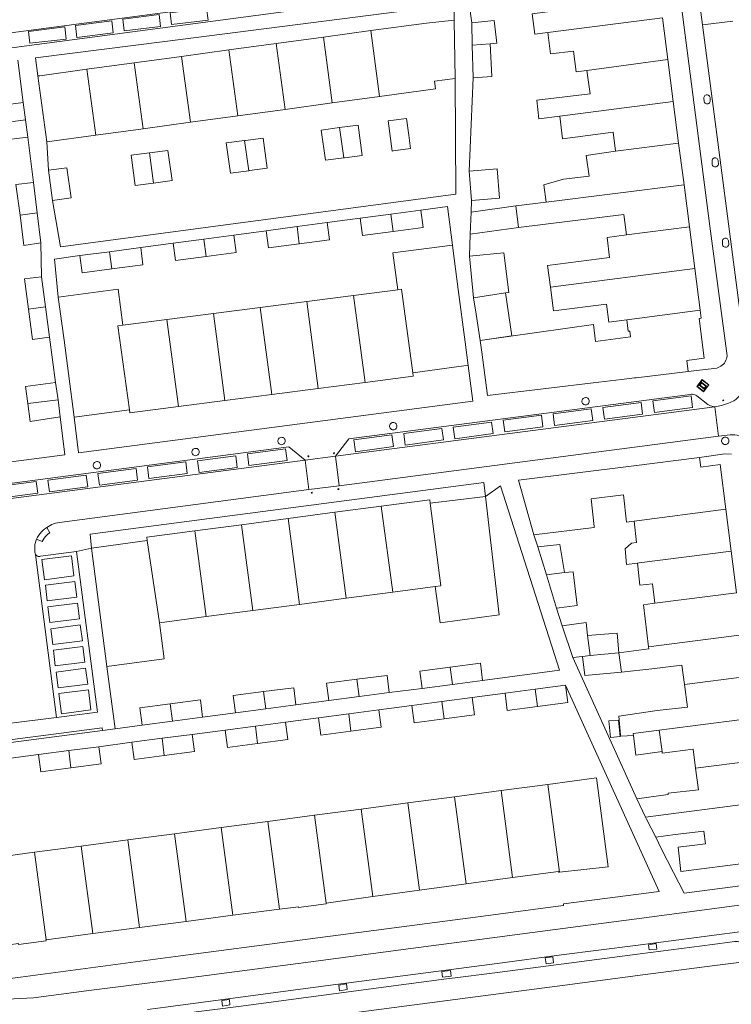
# Model space of a CAD drawing. Header units: metres. Extents: x 89888 to 94270, y 464165 to 468904.
# Tile 59 of 256: x 91133 to 91215, y 466049 to 466162. Entities that reach past the tile are written whole.
import ezdxf

# ---------------------------------------------------------------- set-up
doc = ezdxf.new("R2010")
doc.units = ezdxf.units.M
doc.layers.get('0').update_dxf_attribs({"linetype": 'CONTINUOUS'})
for name, color, linetype, lineweight in [('B_BEBOUWINGSGRENS_0', 251, 'CONTINUOUS', 13), ('B_LUIFEL_1', 251, 'CONTINUOUS', 13), ('B_OPSTAL_0', 251, 'CONTINUOUS', 13), ('B_TUSSENMUUR_0', 251, 'CONTINUOUS', 13), ('G_GRENS_ALGEMEEN_0', 251, 'CONTINUOUS', 13), ('Q_PAALTJE_0', 251, 'CONTINUOUS', 13), ('Q_VERKEERSBORD_0', 251, 'CONTINUOUS', 13), ('V_WEGGRENS_0', 251, 'CONTINUOUS', 13)]:
    doc.layers.add(name, color=color, linetype=linetype, lineweight=lineweight)

# ---------------------------------------------------------------- blocks, each defined once
blk = doc.blocks.new('Q_PAAL_STEEN')
for points in [[(-0.5, 0.5), (0.5, 0.5), (0.5, -0.5), (-0.5, -0.5)], [(-0.1, 0.3), (0.1, 0.3), (0.1, -0.3), (-0.1, -0.3)]]:
    blk.add_lwpolyline(points, close=True)
blk.add_lwpolyline([(-0.4, 0.5), (0.4, 0.5, -0.414214), (0.5, 0.4), (0.5, -0.4, -0.414214), (0.4, -0.5), (-0.4, -0.5, -0.414214), (-0.5, -0.4), (-0.5, 0.4), (-0.5, 0.4), (-0.5, 0.4), (-0.5, 0.4), (-0.5, 0.4), (-0.5, 0.5), (-0.5, 0.5), (-0.5, 0.5), (-0.5, 0.5), (-0.5, 0.5), (-0.5, 0.5), (-0.5, 0.5), (-0.5, 0.5), (-0.5, 0.5), (-0.4, 0.5), (-0.4, 0.5), (-0.4, 0.5), (-0.4, 0.5), (-0.4, 0.5)], format="xyb")
blk = doc.blocks.new('Q_PAALTJE')
at = {"color": 251, "true_color": 0x666666, "xscale": 0.1, "yscale": 0.1, "zscale": 0.01}
blk.add_blockref('Q_PAAL_STEEN', (0, 0), dxfattribs=at)
blk = doc.blocks.new('Q_VERKEERSBORD')
for points in [[(-0.5, 0.5), (0.5, 0.5), (0.5, -0.5), (-0.5, -0.5)], [(-0.37, 0.22), (0.36, 0.22), (0.36, -0.21), (-0.37, -0.21)]]:
    blk.add_lwpolyline(points, close=True)
for points in [[(-0.44, 0.46), (0.44, 0.46, -0.414214), (0.46, 0.44), (0.46, -0.44, -0.414214), (0.44, -0.46), (-0.44, -0.46, -0.414214), (-0.46, -0.44), (-0.46, 0.44), (-0.46, 0.44), (-0.46, 0.45), (-0.46, 0.45), (-0.46, 0.45), (-0.46, 0.45), (-0.46, 0.45), (-0.46, 0.45), (-0.46, 0.46), (-0.46, 0.46), (-0.46, 0.46), (-0.45, 0.46), (-0.45, 0.46), (-0.45, 0.46), (-0.45, 0.46), (-0.45, 0.46), (-0.45, 0.46), (-0.44, 0.46), (-0.44, 0.46)], [(-0.29, 0.16), (0.28, 0.16, -0.414214), (0.3, 0.14), (0.3, -0.13, -0.414214), (0.28, -0.16), (-0.29, -0.16, -0.414214), (-0.31, -0.13), (-0.31, 0.14), (-0.31, 0.14), (-0.31, 0.14), (-0.31, 0.14), (-0.31, 0.15), (-0.31, 0.15), (-0.31, 0.15), (-0.3, 0.15), (-0.3, 0.15), (-0.3, 0.15), (-0.3, 0.16), (-0.3, 0.16), (-0.3, 0.16), (-0.3, 0.16), (-0.29, 0.16), (-0.29, 0.16), (-0.29, 0.16), (-0.29, 0.16), (-0.29, 0.16)]]:
    blk.add_lwpolyline(points, format="xyb")

msp = doc.modelspace()

# ---------------------------------------------------------------- linework, layer by layer
at = {"layer": 'B_BEBOUWINGSGRENS_0'}
for p, q in [((91206.96, 466162.29), (91207.57, 466157.5)), ((91183.06, 466162.03), (91183.18, 466155.32)), ((91185.13, 466159.16), (91185.07, 466161.69)), ((91162.62, 466159.33), (91168.04, 466160.07)), ((91168.04, 466160.07), (91173.47, 466160.81)), ((91157.19, 466158.59), (91162.62, 466159.33)), ((91185.23, 466155.41), (91185.13, 466159.16)), ((91146.34, 466157.12), (91151.76, 466157.86)), ((91151.76, 466157.86), (91157.19, 466158.59)), ((91140.91, 466156.38), (91146.34, 466157.12)), ((91207.57, 466157.5), (91208.2, 466152.69)), ((91136.32, 466148.05), (91135.29, 466155.61)), ((91174.5, 466153.25), (91169.07, 466152.51)), ((91133.61, 466152.57), (91133.87, 466150.59)), ((91169.07, 466152.51), (91163.65, 466151.77)), ((91208.2, 466152.69), (91208.81, 466147.91)), ((91158.22, 466151.03), (91152.79, 466150.29)), ((91163.65, 466151.77), (91158.22, 466151.03)), ((91133.87, 466150.59), (91134.13, 466148.6)), ((91152.79, 466150.29), (91147.37, 466149.55)), ((91141.94, 466148.82), (91136.32, 466148.05)), ((91147.37, 466149.55), (91141.94, 466148.82)), ((91208.81, 466147.91), (91209.43, 466143.11)), ((91136.97, 466141.33), (91136.51, 466144.8)), ((91184.79, 466144.7), (91187.98, 466144.95)), ((91185.05, 466141.33), (91184.79, 466144.7)), ((91134.76, 466143.4), (91135.2, 466139.91)), ((91209.43, 466143.11), (91210.05, 466138.31)), ((91190.13, 466140.7), (91193.59, 466141.13)), ((91190.43, 466138.22), (91190.13, 466140.7)), ((91135.2, 466139.91), (91135.61, 466136.45)), ((91172.26, 466139.28), (91175.8, 466139.76)), ((91175.8, 466139.76), (91179.22, 466140.21)), ((91165.02, 466138.32), (91168.49, 466138.78)), ((91154.32, 466136.89), (91157.76, 466137.35)), ((91161.49, 466137.84), (91165.02, 466138.32)), ((91210.05, 466138.31), (91210.67, 466133.52)), ((91150.8, 466136.42), (91154.32, 466136.89)), ((91140.1, 466134.99), (91143.49, 466135.44)), ((91143.49, 466135.44), (91147.08, 466135.92)), ((91210.67, 466133.52), (91211.29, 466128.73)), ((91135.71, 466132.58), (91136.17, 466129.11)), ((91171.51, 466130.42), (91176.58, 466131.07)), ((91160.8, 466129.04), (91166.15, 466129.73)), ((91166.15, 466129.73), (91171.51, 466130.42)), ((91136.17, 466129.11), (91136.63, 466125.64)), ((91150.09, 466127.66), (91155.44, 466128.35)), ((91155.44, 466128.35), (91160.8, 466129.04)), ((91145.02, 466127.01), (91150.09, 466127.66)), ((91137.32, 466120.45), (91137.59, 466118.46)), ((91172.82, 466120.44), (91167.46, 466119.75)), ((91167.46, 466119.75), (91162.11, 466119.06)), ((91137.59, 466118.46), (91137.85, 466116.49)), ((91156.75, 466118.37), (91151.4, 466117.68)), ((91162.11, 466119.06), (91156.75, 466118.37)), ((91145.78, 466117.3), (91139.45, 466116.45)), ((91192.21, 466102.94), (91190.45, 466109.23)), ((91180.29, 466106.58), (91186.66, 466107.35)), ((91169.36, 466105.54), (91174.69, 466106.24)), ((91214.24, 466105.89), (91214.84, 466101.1)), ((91158.65, 466104.12), (91164.01, 466104.83)), ((91164.01, 466104.83), (91169.36, 466105.54)), ((91153.3, 466103.41), (91158.65, 466104.12)), ((91141.42, 466101.43), (91147.83, 466102.3)), ((91143.21, 466087.85), (91141.42, 466101.43)), ((91193.63, 466098.37), (91192.64, 466101.58)), ((91214.84, 466101.1), (91215.45, 466096.3)), ((91194.81, 466094.53), (91193.63, 466098.37)), ((91180.88, 466097.03), (91176.01, 466096.39)), ((91170.66, 466095.68), (91165.3, 466094.98)), ((91176.01, 466096.39), (91170.66, 466095.68)), ((91165.3, 466094.98), (91159.95, 466094.27)), ((91154.59, 466093.57), (91149.24, 466092.86)), ((91159.95, 466094.27), (91154.59, 466093.57)), ((91196.65, 466088.87), (91195.45, 466092.53)), ((91198.37, 466091.41), (91198.65, 466089.12)), ((91197.77, 466089.01), (91196.65, 466088.87)), ((91198.65, 466089.12), (91197.77, 466089.01)), ((91202.26, 466087.21), (91201.94, 466089.4)), ((91182.59, 466087.78), (91186.06, 466088.24)), ((91186.06, 466088.24), (91186.32, 466086.26)), ((91171.88, 466086.38), (91175.35, 466086.83)), ((91175.35, 466086.83), (91175.61, 466084.85)), ((91161.17, 466084.97), (91164.64, 466085.42)), ((91164.64, 466085.42), (91164.9, 466083.44)), ((91182.85, 466085.8), (91179.38, 466085.34)), ((91186.32, 466086.26), (91182.85, 466085.8)), ((91192.36, 466085.24), (91195.83, 466085.69)), ((91172.14, 466084.39), (91168.67, 466083.94)), ((91175.61, 466084.85), (91172.14, 466084.39)), ((91181.65, 466083.83), (91185.12, 466084.28)), ((91188.89, 466084.78), (91192.36, 466085.24)), ((91150.46, 466083.56), (91153.93, 466084.02)), ((91153.93, 466084.02), (91154.19, 466082.03)), ((91164.9, 466083.44), (91161.43, 466082.98)), ((91178.18, 466083.37), (91181.65, 466083.83)), ((91154.19, 466082.03), (91150.72, 466081.58)), ((91161.43, 466082.98), (91157.96, 466082.53)), ((91167.48, 466081.97), (91170.95, 466082.42)), ((91170.95, 466082.42), (91174.42, 466082.88)), ((91150.72, 466081.58), (91147.25, 466081.12)), ((91156.77, 466080.56), (91160.24, 466081.01)), ((91160.24, 466081.01), (91163.71, 466081.47)), ((91149.53, 466079.61), (91153, 466080.06)), ((91206.91, 466078.08), (91206.59, 466080.54)), ((91138.82, 466078.2), (91142.29, 466078.65)), ((91146.06, 466079.15), (91149.53, 466079.61)), ((91135.35, 466077.74), (91138.82, 466078.2)), ((91193.8, 466074.32), (91188.44, 466073.61)), ((91183.09, 466072.91), (91177.74, 466072.2)), ((91188.44, 466073.61), (91183.09, 466072.91)), ((91177.74, 466072.2), (91172.38, 466071.49)), ((91205.02, 466070.57), (91204.03, 466072.67)), ((91167.03, 466070.78), (91161.68, 466070.07)), ((91172.38, 466071.49), (91167.03, 466070.78)), ((91161.68, 466070.07), (91156.32, 466069.36)), ((91150.97, 466068.66), (91145.62, 466067.95)), ((91156.32, 466069.36), (91150.97, 466068.66)), ((91140.26, 466067.24), (91134.91, 466066.53)), ((91145.62, 466067.95), (91140.26, 466067.24)), ((91134.91, 466066.53), (91129.56, 466065.82)), ((91179.06, 466062.17), (91184.41, 466062.9)), ((91184.41, 466062.9), (91189.76, 466063.63)), ((91173.71, 466061.44), (91179.06, 466062.17)), ((91168.35, 466060.71), (91173.71, 466061.44)), ((91157.65, 466059.3), (91163, 466060)), ((91146.94, 466057.9), (91152.29, 466058.6)), ((91152.29, 466058.6), (91157.65, 466059.3)), ((91136.23, 466056.49), (91141.59, 466057.2)), ((91141.59, 466057.2), (91146.94, 466057.9))]:
    msp.add_line(p, q, dxfattribs=at)
for points in [[(91193.81, 466160.59), (91192.32, 466160.4), (91192.01, 466162.72), (91195.78, 466163.22), (91195.44, 466165.72)], [(91173.47, 466160.81), (91179.89, 466161.68), (91183.06, 466162.03)], [(91185.07, 466161.69), (91187.63, 466161.96), (91187.96, 466159.36), (91187.18, 466159.28)], [(91198.26, 466156.25), (91197.07, 466156.07), (91196.74, 466158.45), (91194.09, 466158.15), (91193.81, 466160.59)], [(91187.18, 466159.28), (91187.36, 466155.53), (91185.23, 466155.41)], [(91135.29, 466155.61), (91135.49, 466155.64), (91140.91, 466156.38)], [(91195.18, 466151.01), (91192.78, 466150.7), (91192.54, 466152.83), (91198.64, 466153.57), (91198.26, 466156.25)], [(91183.18, 466155.32), (91180.79, 466155.01), (91180.91, 466154.12), (91174.5, 466153.25)], [(91130.4, 466150.13), (91130.14, 466152.11), (91133.61, 466152.57)], [(91201.57, 466146.97), (91201.29, 466149.16), (91195.5, 466148.41), (91195.18, 466151.01)], [(91134.13, 466148.6), (91130.66, 466148.15), (91130.4, 466150.13)], [(91169.91, 466149.68), (91167.8, 466149.4), (91168.27, 466145.94), (91170.38, 466146.22)], [(91170.38, 466146.22), (91170.48, 466146.23), (91172.49, 466146.5), (91172.02, 466149.97), (91169.91, 466149.68)], [(91175.47, 466150.45), (91175.94, 466146.98), (91176.04, 466147), (91178.05, 466147.27), (91177.84, 466148.82), (91177.58, 466150.73), (91175.47, 466150.45)], [(91159.01, 466148.21), (91156.9, 466147.93), (91157.37, 466144.46), (91159.48, 466144.74)], [(91159.48, 466144.74), (91159.58, 466144.75), (91161.59, 466145.02), (91161.12, 466148.49), (91159.09, 466148.22), (91159.01, 466148.21)], [(91148.1, 466146.79), (91145.99, 466146.51), (91146.46, 466143.04), (91148.56, 466143.32)], [(91148.56, 466143.32), (91150.68, 466143.6), (91150.21, 466147.07), (91148.1, 466146.79)], [(91193.59, 466141.13), (91193.34, 466143.12), (91195.59, 466143.75), (91198.53, 466144.11), (91198.19, 466146.47), (91201.57, 466146.97)], [(91136.51, 466144.8), (91138.62, 466145.08), (91139.09, 466141.61), (91136.97, 466141.33)], [(91187.98, 466144.95), (91188.24, 466141.58), (91185.05, 466141.33)], [(91133.24, 466139.65), (91132.77, 466143.16), (91134.76, 466143.4)], [(91135.61, 466136.45), (91133.65, 466136.16), (91133.24, 466139.65)], [(91179.22, 466140.21), (91179.48, 466138.23), (91176.06, 466137.77)], [(91202.81, 466137.37), (91202.51, 466139.72), (91190.43, 466138.22)], [(91168.49, 466138.78), (91168.75, 466136.8), (91165.28, 466136.33)], [(91176.06, 466137.77), (91172.52, 466137.3), (91172.26, 466139.28)], [(91157.76, 466137.35), (91158.02, 466135.36), (91154.58, 466134.9)], [(91165.28, 466136.33), (91161.75, 466135.88), (91161.49, 466137.84)], [(91194.09, 466131.38), (91193.77, 466133.86), (91200.89, 466134.78), (91200.59, 466137.09), (91202.81, 466137.37)], [(91154.58, 466134.9), (91151.06, 466134.43), (91150.8, 466136.42)], [(91176.58, 466131.07), (91176, 466135.3), (91182.86, 466136.2)], [(91182.86, 466136.2), (91182.91, 466135.86), (91183.51, 466131.12), (91184.3, 466125.06), (91184.65, 466122.39)], [(91147.08, 466135.92), (91147.34, 466133.94), (91143.76, 466133.46)], [(91143.76, 466133.46), (91140.37, 466133.01), (91140.1, 466134.99)], [(91134.19, 466128.85), (91133.73, 466132.32), (91135.71, 466132.58)], [(91137.61, 466130.23), (91144.49, 466131.15), (91145.02, 466127.01)], [(91202.85, 466127.64), (91200.79, 466127.35), (91200.55, 466129.44), (91194.44, 466128.65), (91194.09, 466131.38)], [(91139.45, 466116.45), (91138.3, 466125.29), (91137.61, 466130.23)], [(91136.63, 466125.64), (91134.65, 466125.38), (91134.19, 466128.85)], [(91211.29, 466128.73), (91211.4, 466127.81), (91211.16, 466127.78), (91211.75, 466123.21), (91209.76, 466122.96), (91209.91, 466121.71)], [(91186.05, 466125.26), (91199.04, 466127.1), (91199.26, 466125.15), (91203.3, 466125.67), (91203.21, 466126.34), (91203.02, 466126.32), (91202.85, 466127.64)], [(91186.87, 466118.93), (91186.22, 466123.9), (91186.05, 466125.26)], [(91178.29, 466121.54), (91178.34, 466121.16), (91172.82, 466120.44)], [(91184.65, 466122.39), (91184.16, 466122.33), (91178.29, 466121.54)], [(91209.91, 466121.71), (91203.92, 466120.99), (91203.76, 466120.97), (91202.24, 466120.78), (91199.66, 466120.47), (91186.87, 466118.93)], [(91134.12, 466118.01), (91133.85, 466119.99), (91137.32, 466120.45)], [(91137.85, 466116.49), (91134.38, 466115.98), (91134.12, 466118.01)], [(91151.4, 466117.68), (91145.82, 466116.97), (91145.78, 466117.3)], [(91190.45, 466109.23), (91203.38, 466110.85), (91211.22, 466111.84)], [(91211.22, 466111.84), (91211.35, 466110.73), (91213.59, 466111.02), (91214.24, 466105.89)], [(91174.69, 466106.24), (91180.24, 466106.98), (91180.29, 466106.58)], [(91186.66, 466107.35), (91188.22, 466093.76), (91181.43, 466092.86), (91180.88, 466097.03)], [(91203.71, 466104.53), (91202.84, 466104.42), (91202.5, 466107.53), (91198.77, 466107.07), (91199.11, 466103.93), (91199.13, 466103.81), (91192.21, 466102.94)], [(91204.1, 466099.72), (91202.82, 466099.55), (91202.69, 466101.35), (91203.41, 466102.01), (91203.98, 466102.07), (91203.71, 466104.53)], [(91147.83, 466102.3), (91147.78, 466102.68), (91153.3, 466103.41)], [(91192.64, 466101.58), (91195.18, 466101.85), (91195.71, 466098.64)], [(91206.06, 466095.1), (91205.8, 466097.35), (91204.37, 466097.18), (91204.14, 466099.35), (91204.1, 466099.72)], [(91195.71, 466098.64), (91196.69, 466098.72), (91197.17, 466094.85), (91194.81, 466094.53)], [(91205.35, 466090.12), (91204.77, 466094.92), (91205.77, 466095.06), (91206.06, 466095.1)], [(91149.24, 466092.86), (91149.79, 466088.72), (91143.21, 466087.85)], [(91195.45, 466092.53), (91198.19, 466092.91), (91198.37, 466091.41)], [(91201.94, 466089.4), (91205.38, 466089.87), (91205.35, 466090.12)], [(91179.38, 466085.34), (91179.12, 466087.33), (91182.59, 466087.78)], [(91209.49, 466085.78), (91209.19, 466088.02), (91205.73, 466087.6), (91202.26, 466087.21)], [(91168.67, 466083.94), (91168.41, 466085.92), (91171.88, 466086.38)], [(91195.83, 466085.69), (91196.09, 466083.71), (91192.62, 466083.25)], [(91203.62, 466079.94), (91202.16, 466079.84), (91202.15, 466079.97), (91201.94, 466082.15), (91206.34, 466082.79), (91209.83, 466083.19), (91209.49, 466085.78)], [(91157.96, 466082.53), (91157.7, 466084.51), (91161.17, 466084.97)], [(91185.12, 466084.28), (91185.39, 466082.3), (91181.92, 466081.84)], [(91192.62, 466083.25), (91189.15, 466082.8), (91188.89, 466084.78)], [(91147.25, 466081.12), (91146.99, 466083.1), (91150.46, 466083.56)], [(91181.92, 466081.84), (91178.45, 466081.39), (91178.18, 466083.37)], [(91171.21, 466080.44), (91167.74, 466079.98), (91167.48, 466081.97)], [(91174.42, 466082.88), (91174.68, 466080.89), (91171.21, 466080.44)], [(91163.71, 466081.47), (91163.97, 466079.49), (91160.5, 466079.03)], [(91153, 466080.06), (91153.26, 466078.08), (91149.79, 466077.62)], [(91160.5, 466079.03), (91157.03, 466078.57), (91156.77, 466080.56)], [(91206.59, 466080.54), (91203.6, 466080.15), (91203.62, 466079.94)], [(91142.29, 466078.65), (91142.55, 466076.67), (91139.08, 466076.22)], [(91149.79, 466077.62), (91146.32, 466077.17), (91146.06, 466079.15)], [(91139.08, 466076.22), (91135.62, 466075.76), (91135.35, 466077.74)], [(91210.76, 466076.19), (91210.47, 466078.37), (91206.93, 466077.91), (91206.91, 466078.08)], [(91204.03, 466072.67), (91207.62, 466073.15), (91207.6, 466073.33), (91211.09, 466073.69), (91210.76, 466076.19)], [(91195.12, 466064.25), (91200.73, 466064.88), (91199.38, 466075.06), (91193.8, 466074.32)], [(91218.55, 466072.31), (91219.27, 466066.9), (91216.7, 466066.53), (91216.83, 466065.34), (91209.06, 466064.34), (91208.76, 466067.12), (91210.65, 466067.33), (91211.9, 466067.49), (91211.71, 466068.97), (91208.41, 466068.59), (91206.2, 466068.25)], [(91206.2, 466068.25), (91205.13, 466070.34), (91205.02, 466070.57)], [(91189.76, 466063.63), (91195.02, 466064.34), (91195.04, 466064.24), (91195.12, 466064.25)], [(91163, 466060), (91165.19, 466060.29), (91165.2, 466060.19), (91168.36, 466060.61), (91168.35, 466060.71), (91168.35, 466060.71)], [(91130.88, 466055.79), (91131.95, 466055.93), (91133.06, 466056.07), (91133.07, 466055.97), (91136.23, 466056.39), (91136.21, 466056.49), (91136.23, 466056.49)]]:
    msp.add_lwpolyline(points, dxfattribs=at)
at = {"layer": 'B_LUIFEL_1'}
for p, q in [((91190.13, 466140.7), (91185, 466139.98)), ((91184.9, 466137.47), (91185, 466139.98)), ((91184.9, 466137.47), (91190.43, 466138.22)), ((91188.74, 466135.33), (91184.8, 466134.93)), ((91185.28, 466130.14), (91184.8, 466134.93)), ((91185.28, 466130.14), (91188.96, 466130.71)), ((91198.65, 466089.12), (91201.94, 466089.4))]:
    msp.add_line(p, q, dxfattribs=at)
for points in [[(91188.96, 466130.71), (91189.31, 466130.77), (91188.74, 466135.33)], [(91186.05, 466125.26), (91189.68, 466125.78), (91188.96, 466130.71)], [(91186.05, 466125.26), (91185.57, 466128.28), (91185.28, 466130.14)], [(91201.94, 466089.4), (91201.74, 466091.69), (91198.37, 466091.41)], [(91197.77, 466089.01), (91198.04, 466086.8), (91202.26, 466087.21)], [(91203.62, 466079.94), (91203.9, 466077.69), (91206.91, 466078.08)]]:
    msp.add_lwpolyline(points, dxfattribs=at)
at = {"layer": 'B_OPSTAL_0'}
msp.add_lwpolyline([(91200.81, 466081.6), (91200.99, 466079.72), (91202.09, 466079.83), (91201.91, 466081.7), (91200.81, 466081.6)], dxfattribs=at)
at = {"layer": 'B_TUSSENMUUR_0'}
for p, q in [((91193.81, 466160.59), (91206.96, 466162.29)), ((91168.04, 466160.07), (91169.07, 466152.51)), ((91173.47, 466160.81), (91174.5, 466153.25)), ((91162.62, 466159.33), (91163.65, 466151.77)), ((91187.18, 466159.28), (91185.13, 466159.16)), ((91151.76, 466157.86), (91152.79, 466150.29)), ((91157.19, 466158.59), (91158.22, 466151.03)), ((91146.34, 466157.12), (91147.37, 466149.55)), ((91198.26, 466156.25), (91207.57, 466157.5)), ((91140.91, 466156.38), (91141.94, 466148.82)), ((91208.2, 466152.69), (91195.18, 466151.01)), ((91133.87, 466150.59), (91130.4, 466150.13)), ((91169.91, 466149.68), (91170.38, 466146.22)), ((91159.01, 466148.21), (91159.48, 466144.74)), ((91201.57, 466146.97), (91208.81, 466147.91)), ((91148.1, 466146.79), (91148.56, 466143.32)), ((91193.59, 466141.13), (91209.43, 466143.11)), ((91135.2, 466139.91), (91133.24, 466139.65)), ((91175.8, 466139.76), (91176.06, 466137.77)), ((91165.02, 466138.32), (91165.28, 466136.33)), ((91202.81, 466137.37), (91210.05, 466138.31)), ((91154.32, 466136.89), (91154.58, 466134.9)), ((91143.49, 466135.44), (91143.76, 466133.46)), ((91194.09, 466131.38), (91210.67, 466133.52)), ((91166.15, 466129.73), (91167.46, 466119.75)), ((91171.51, 466130.42), (91172.82, 466120.44)), ((91134.19, 466128.85), (91136.17, 466129.11)), ((91156.75, 466118.37), (91155.44, 466128.35)), ((91160.8, 466129.04), (91162.11, 466119.06)), ((91202.85, 466127.64), (91211.29, 466128.73)), ((91150.09, 466127.66), (91151.4, 466117.68)), ((91134.12, 466118.01), (91137.59, 466118.46)), ((91174.69, 466106.24), (91176.01, 466096.39)), ((91203.71, 466104.53), (91214.24, 466105.89)), ((91164.01, 466104.83), (91165.3, 466094.98)), ((91169.36, 466105.54), (91170.66, 466095.68)), ((91153.3, 466103.41), (91154.59, 466093.57)), ((91159.95, 466094.27), (91158.65, 466104.12)), ((91147.83, 466102.3), (91149.24, 466092.86)), ((91193.63, 466098.37), (91195.71, 466098.64)), ((91206.06, 466095.1), (91215.45, 466096.3)), ((91205.35, 466090.12), (91216.05, 466091.5)), ((91182.85, 466085.8), (91182.59, 466087.78)), ((91209.49, 466085.78), (91216.65, 466086.71)), ((91171.88, 466086.38), (91172.14, 466084.39)), ((91161.17, 466084.97), (91161.43, 466082.98)), ((91192.62, 466083.25), (91192.36, 466085.24)), ((91150.46, 466083.56), (91150.72, 466081.58)), ((91181.92, 466081.84), (91181.65, 466083.83)), ((91170.95, 466082.42), (91171.21, 466080.44)), ((91160.24, 466081.01), (91160.5, 466079.03)), ((91149.53, 466079.61), (91149.79, 466077.62)), ((91139.08, 466076.22), (91138.82, 466078.2)), ((91210.76, 466076.19), (91217.92, 466077.11)), ((91193.8, 466074.32), (91195.12, 466064.25)), ((91184.41, 466062.9), (91183.09, 466072.91)), ((91188.44, 466073.61), (91189.76, 466063.63)), ((91177.74, 466072.2), (91179.06, 466062.17)), ((91218.55, 466072.31), (91205.02, 466070.57)), ((91167.03, 466070.78), (91168.35, 466060.71)), ((91172.38, 466071.49), (91173.71, 466061.44)), ((91161.68, 466070.07), (91163, 466060)), ((91150.97, 466068.66), (91152.29, 466058.6)), ((91156.32, 466069.36), (91157.65, 466059.3)), ((91140.26, 466067.24), (91141.59, 466057.2)), ((91145.62, 466067.95), (91146.94, 466057.9)), ((91136.23, 466056.49), (91134.91, 466066.53))]:
    msp.add_line(p, q, dxfattribs=at)
for points in [[(91176.58, 466131.07), (91177.01, 466131.13), (91178.29, 466121.54)], [(91145.02, 466127.01), (91144.47, 466126.93), (91145.78, 466117.3)], [(91180.88, 466097.03), (91181.54, 466097.11), (91180.29, 466106.58)], [(91204.1, 466099.72), (91204.28, 466099.74), (91214.84, 466101.1)], [(91217.28, 466081.92), (91210.12, 466080.99), (91206.59, 466080.54)]]:
    msp.add_lwpolyline(points, dxfattribs=at)
at = {"layer": 'G_GRENS_ALGEMEEN_0'}
msp.add_line((91144.15, 466080.71), (91143.21, 466087.85), dxfattribs=at)
msp.add_lwpolyline([(91126.78, 466078.43), (91126.75, 466078.73), (91142.67, 466080.82), (91142.7, 466080.52)], dxfattribs=at)
at = {"layer": 'V_WEGGRENS_0'}
for p, q in [((91110.69, 466157.74), (91167.43, 466165.22)), ((91183.1, 466163.87), (91183.06, 466162.03)), ((91185.07, 466161.69), (91184.72, 466164.16)), ((91215.01, 466161.9), (91211.55, 466161.46)), ((91211.55, 466161.46), (91216.63, 466122.53)), ((91135.29, 466155.61), (91135.01, 466157.68)), ((91132.97, 466157.42), (91133.61, 466152.57)), ((91184.79, 466144.7), (91185.23, 466155.41)), ((91134.13, 466148.6), (91134.76, 466143.4)), ((91136.51, 466144.8), (91136.32, 466148.05)), ((91185, 466139.98), (91185.05, 466141.33)), ((91168.49, 466138.78), (91172.26, 466139.28)), ((91157.76, 466137.35), (91161.49, 466137.84)), ((91184.8, 466134.93), (91184.9, 466137.47)), ((91135.61, 466136.45), (91135.71, 466132.58)), ((91147.08, 466135.92), (91150.8, 466136.42)), ((91136.63, 466125.64), (91137.32, 466120.45)), ((91184.65, 466122.39), (91185.18, 466118.28)), ((91213.18, 466122.1), (91209.91, 466121.71)), ((91185.18, 466118.28), (91139.95, 466112.38)), ((91212.95, 466117.66), (91169.43, 466111.97)), ((91213.37, 466114.26), (91212.95, 466117.66)), ((91137.85, 466116.49), (91138.36, 466112.13)), ((91139.95, 466112.38), (91139.45, 466116.45)), ((91169.85, 466108.58), (91213.37, 466114.26)), ((91165.97, 466111.53), (91122.93, 466105.92)), ((91138.36, 466112.13), (91129.99, 466111.05)), ((91165.97, 466111.53), (91169.43, 466111.97)), ((91166.39, 466108.15), (91165.97, 466111.53)), ((91169.43, 466111.97), (91169.85, 466108.58)), ((91166.39, 466108.15), (91169.85, 466108.58)), ((91186.66, 466107.35), (91188.37, 466108.58)), ((91188.37, 466108.58), (91195.15, 466087.42)), ((91192.64, 466101.58), (91192.21, 466102.94)), ((91139.72, 466101.03), (91141.42, 466101.43)), ((91135.02, 466100.71), (91137.41, 466082.01)), ((91195.45, 466092.53), (91194.81, 466094.53)), ((91204.03, 466072.67), (91196.65, 466088.87)), ((91195.15, 466087.42), (91186.32, 466086.26)), ((91179.38, 466085.34), (91175.61, 466084.85)), ((91195.83, 466085.69), (91206.57, 466062.03)), ((91185.12, 466084.28), (91188.89, 466084.78)), ((91168.67, 466083.94), (91164.9, 466083.44)), ((91174.42, 466082.88), (91178.18, 466083.37)), ((91131.55, 466081.28), (91137.41, 466082.01)), ((91157.96, 466082.53), (91154.19, 466082.03)), ((91163.71, 466081.47), (91167.48, 466081.97)), ((91147.25, 466081.12), (91144.15, 466080.71)), ((91142.7, 466080.52), (91126.78, 466078.43)), ((91144.15, 466080.71), (91142.7, 466080.52)), ((91153, 466080.06), (91156.77, 466080.56)), ((91142.29, 466078.65), (91146.06, 466079.15)), ((91131.59, 466077.25), (91135.35, 466077.74)), ((91220.31, 466063.28), (91209.44, 466061.86))]:
    msp.add_line(p, q, dxfattribs=at)
for points in [[(91211.55, 466161.46), (91210.84, 466167.06), (91210.8, 466167.34), (91210.74, 466167.62), (91210.65, 466167.89), (91210.55, 466168.15), (91210.43, 466168.41), (91210.29, 466168.65), (91210.13, 466168.88), (91209.95, 466169.1), (91209.76, 466169.31), (91209.55, 466169.5), (91209.33, 466169.68), (91209.1, 466169.84), (91208.85, 466169.97), (91208.59, 466170.09), (91208.33, 466170.19)], [(91208.65, 466167.43), (91212.38, 466138.39), (91214.36, 466123.5), (91214.35, 466123.32), (91214.3, 466123.15), (91214.24, 466122.98), (91214.16, 466122.82), (91214.07, 466122.67), (91213.95, 466122.53), (91213.82, 466122.41), (91213.67, 466122.3), (91213.51, 466122.22), (91213.35, 466122.15), (91213.18, 466122.1)], [(91110.69, 466157.74), (91112.59, 466156.24), (91166.08, 466163.32), (91167.43, 466165.22)], [(91135.01, 466157.68), (91149.85, 466159.57), (91180.06, 466163.44), (91183.1, 466163.87)], [(91150.46, 466162.85), (91150.62, 466161.5), (91154.81, 466162), (91154.64, 466163.4), (91150.46, 466162.85)], [(91145.02, 466162.13), (91145.17, 466160.78), (91149.36, 466161.27), (91149.2, 466162.67), (91145.02, 466162.13)], [(91134.2, 466160.71), (91134.35, 466159.36), (91138.54, 466159.85), (91138.37, 466161.25), (91134.2, 466160.71)], [(91139.59, 466161.39), (91139.74, 466160.04), (91143.93, 466160.54), (91143.76, 466161.93), (91139.59, 466161.39)], [(91183.18, 466155.32), (91183.25, 466142.03), (91137.87, 466135.99), (91136.97, 466141.33)], [(91211.74, 466152.65), (91211.78, 466152.56), (91211.84, 466152.49), (91211.92, 466152.44), (91212, 466152.41), (91212.1, 466152.4), (91212.19, 466152.42), (91212.27, 466152.46), (91212.35, 466152.51), (91212.4, 466152.59), (91212.44, 466152.67), (91212.41, 466153.14), (91212.39, 466153.22), (91212.35, 466153.29), (91212.29, 466153.36), (91212.22, 466153.4), (91212.14, 466153.43), (91212.06, 466153.44), (91211.97, 466153.43), (91211.9, 466153.4), (91211.83, 466153.35), (91211.77, 466153.28), (91211.74, 466153.21), (91211.72, 466153.12), (91211.74, 466152.65)], [(91212.67, 466145.42), (91212.71, 466145.34), (91212.77, 466145.27), (91212.85, 466145.22), (91212.93, 466145.18), (91213.03, 466145.18), (91213.12, 466145.19), (91213.2, 466145.23), (91213.28, 466145.29), (91213.33, 466145.36), (91213.37, 466145.45), (91213.34, 466145.91), (91213.32, 466145.99), (91213.28, 466146.07), (91213.22, 466146.13), (91213.15, 466146.18), (91213.07, 466146.21), (91212.99, 466146.21), (91212.9, 466146.2), (91212.83, 466146.17), (91212.76, 466146.12), (91212.7, 466146.06), (91212.67, 466145.98), (91212.65, 466145.9), (91212.67, 466145.42)], [(91179.22, 466140.21), (91182.3, 466140.62), (91182.86, 466136.2)], [(91213.86, 466136.21), (91213.9, 466136.12), (91213.96, 466136.05), (91214.04, 466136), (91214.13, 466135.97), (91214.22, 466135.96), (91214.31, 466135.98), (91214.4, 466136.02), (91214.47, 466136.07), (91214.52, 466136.15), (91214.56, 466136.23), (91214.53, 466136.7), (91214.51, 466136.78), (91214.47, 466136.85), (91214.41, 466136.92), (91214.34, 466136.96), (91214.26, 466136.99), (91214.18, 466137), (91214.1, 466136.99), (91214.02, 466136.96), (91213.95, 466136.91), (91213.89, 466136.84), (91213.86, 466136.77), (91213.84, 466136.68), (91213.86, 466136.21)], [(91137.61, 466130.23), (91137.2, 466134.6), (91140.1, 466134.99)], [(91212.95, 466117.66), (91213.33, 466117.72), (91213.71, 466117.8), (91214.08, 466117.91), (91214.45, 466118.03), (91214.81, 466118.17), (91215.16, 466118.33), (91215.39, 466118.5), (91215.61, 466118.7), (91215.81, 466118.9), (91215.99, 466119.12), (91216.16, 466119.36), (91216.31, 466119.61), (91216.44, 466119.87), (91216.54, 466120.13), (91216.63, 466120.41), (91216.7, 466120.69), (91216.74, 466120.97), (91216.77, 466121.26), (91216.66, 466122.31)], [(91169.43, 466111.97), (91170.97, 466113.97), (91210.14, 466119.07), (91210.27, 466119.08), (91210.41, 466119.08), (91210.54, 466119.05), (91210.67, 466119.02), (91210.79, 466118.97), (91210.91, 466118.9), (91212.16, 466117.9), (91212.31, 466117.82), (91212.46, 466117.76), (91212.62, 466117.71), (91212.78, 466117.67), (91212.95, 466117.66)], [(91198.23, 466117.87), (91198.32, 466117.9), (91198.4, 466117.95), (91198.47, 466118.02), (91198.52, 466118.1), (91198.55, 466118.2), (91198.56, 466118.29), (91198.55, 466118.39), (91198.51, 466118.48), (91198.46, 466118.56), (91198.39, 466118.62), (91198.3, 466118.67), (91198.21, 466118.7), (91198.12, 466118.71), (91198.02, 466118.69), (91197.93, 466118.65), (91197.85, 466118.59), (91197.79, 466118.51), (91197.74, 466118.42), (91197.72, 466118.33), (91197.72, 466118.23), (91197.75, 466118.13), (91197.79, 466118.04), (91197.86, 466117.97), (91197.94, 466117.91), (91198.03, 466117.88), (91198.13, 466117.86), (91198.23, 466117.87)], [(91200.13, 466117.57), (91200.31, 466116.22), (91204.68, 466116.82), (91204.52, 466118.14), (91200.13, 466117.57)], [(91205.85, 466118.34), (91206.03, 466116.99), (91210.4, 466117.58), (91210.24, 466118.91), (91205.85, 466118.34)], [(91194.4, 466116.85), (91194.58, 466115.5), (91198.95, 466116.09), (91198.79, 466117.41), (91194.4, 466116.85)], [(91176.15, 466115.01), (91176.24, 466115.04), (91176.32, 466115.1), (91176.39, 466115.17), (91176.44, 466115.25), (91176.47, 466115.34), (91176.48, 466115.44), (91176.47, 466115.53), (91176.43, 466115.62), (91176.38, 466115.7), (91176.31, 466115.77), (91176.23, 466115.82), (91176.13, 466115.84), (91176.04, 466115.85), (91175.94, 466115.84), (91175.85, 466115.79), (91175.77, 466115.73), (91175.71, 466115.66), (91175.66, 466115.57), (91175.64, 466115.47), (91175.64, 466115.37), (91175.67, 466115.28), (91175.71, 466115.19), (91175.78, 466115.11), (91175.86, 466115.06), (91175.95, 466115.02), (91176.05, 466115.01), (91176.15, 466115.01)], [(91182.95, 466115.33), (91183.14, 466113.97), (91187.51, 466114.57), (91187.34, 466115.89), (91182.95, 466115.33)], [(91188.67, 466116.12), (91188.85, 466114.77), (91193.23, 466115.36), (91193.06, 466116.68), (91188.67, 466116.12)], [(91177.26, 466114.6), (91177.44, 466113.25), (91181.81, 466113.84), (91181.64, 466115.16), (91177.26, 466114.6)], [(91163.34, 466113.31), (91163.43, 466113.35), (91163.51, 466113.4), (91163.57, 466113.47), (91163.62, 466113.55), (91163.65, 466113.64), (91163.66, 466113.74), (91163.65, 466113.83), (91163.62, 466113.92), (91163.56, 466114), (91163.49, 466114.07), (91163.41, 466114.12), (91163.32, 466114.14), (91163.22, 466114.15), (91163.13, 466114.14), (91163.04, 466114.1), (91162.96, 466114.04), (91162.89, 466113.96), (91162.85, 466113.87), (91162.83, 466113.77), (91162.83, 466113.67), (91162.85, 466113.58), (91162.9, 466113.49), (91162.96, 466113.41), (91163.04, 466113.36), (91163.14, 466113.32), (91163.24, 466113.3), (91163.34, 466113.31)], [(91171.52, 466113.85), (91171.71, 466112.5), (91176.08, 466113.1), (91175.91, 466114.42), (91171.52, 466113.85)], [(91213.37, 466114.26), (91214.74, 466114.43), (91215, 466114.45), (91215.26, 466114.44), (91215.52, 466114.41), (91215.78, 466114.36), (91216.03, 466114.29), (91216.27, 466114.19), (91216.51, 466114.08), (91216.73, 466113.94), (91216.94, 466113.78), (91217.14, 466113.61), (91217.32, 466113.42), (91217.48, 466113.21), (91217.62, 466112.99), (91217.74, 466112.76), (91217.85, 466112.52)], [(91214.25, 466113.33), (91214.34, 466113.36), (91214.42, 466113.41), (91214.49, 466113.48), (91214.54, 466113.56), (91214.57, 466113.65), (91214.58, 466113.75), (91214.57, 466113.85), (91214.53, 466113.94), (91214.48, 466114.02), (91214.41, 466114.08), (91214.32, 466114.13), (91214.23, 466114.16), (91214.14, 466114.16), (91214.04, 466114.15), (91213.95, 466114.11), (91213.87, 466114.05), (91213.81, 466113.97), (91213.76, 466113.88), (91213.74, 466113.79), (91213.74, 466113.69), (91213.77, 466113.59), (91213.81, 466113.5), (91213.88, 466113.43), (91213.96, 466113.37), (91214.05, 466113.33), (91214.15, 466113.32), (91214.25, 466113.33)], [(91165.97, 466111.53), (91164.06, 466113.04), (91124.45, 466107.87), (91122.93, 466105.92)], [(91153.47, 466112.05), (91153.56, 466112.08), (91153.64, 466112.13), (91153.71, 466112.2), (91153.76, 466112.28), (91153.79, 466112.37), (91153.8, 466112.47), (91153.79, 466112.56), (91153.75, 466112.65), (91153.7, 466112.73), (91153.63, 466112.8), (91153.55, 466112.85), (91153.46, 466112.88), (91153.36, 466112.88), (91153.26, 466112.87), (91153.17, 466112.83), (91153.09, 466112.77), (91153.03, 466112.69), (91152.99, 466112.6), (91152.96, 466112.51), (91152.96, 466112.41), (91152.99, 466112.31), (91153.04, 466112.22), (91153.1, 466112.15), (91153.18, 466112.09), (91153.27, 466112.05), (91153.37, 466112.04), (91153.47, 466112.05)], [(91159.32, 466112.25), (91159.5, 466110.9), (91163.88, 466111.49), (91163.71, 466112.82), (91159.32, 466112.25)], [(91142.15, 466110.53), (91142.24, 466110.56), (91142.32, 466110.61), (91142.39, 466110.68), (91142.44, 466110.76), (91142.47, 466110.85), (91142.48, 466110.95), (91142.46, 466111.05), (91142.43, 466111.14), (91142.38, 466111.22), (91142.3, 466111.28), (91142.22, 466111.33), (91142.13, 466111.36), (91142.03, 466111.36), (91141.94, 466111.35), (91141.85, 466111.31), (91141.77, 466111.25), (91141.7, 466111.17), (91141.66, 466111.08), (91141.64, 466110.99), (91141.64, 466110.89), (91141.66, 466110.79), (91141.71, 466110.7), (91141.78, 466110.63), (91141.86, 466110.57), (91141.95, 466110.53), (91142.05, 466110.52), (91142.15, 466110.53)], [(91147.85, 466110.76), (91148.03, 466109.41), (91152.4, 466110), (91152.24, 466111.33), (91147.85, 466110.76)], [(91153.59, 466111.46), (91153.77, 466110.11), (91158.14, 466110.7), (91157.98, 466112.02), (91153.59, 466111.46)], [(91211.22, 466111.84), (91214.1, 466112.24), (91214.88, 466112.2)], [(91142.17, 466110), (91142.35, 466108.64), (91146.72, 466109.24), (91146.55, 466110.56), (91142.17, 466110)], [(91130.7, 466108.51), (91130.88, 466107.15), (91135.26, 466107.75), (91135.09, 466109.07), (91130.7, 466108.51)], [(91136.44, 466109.24), (91136.62, 466107.89), (91141, 466108.48), (91140.83, 466109.81), (91136.44, 466109.24)], [(91136.3, 466103.78), (91136.49, 466103.92), (91136.68, 466104.04), (91136.88, 466104.15), (91137.09, 466104.23), (91137.31, 466104.3), (91137.53, 466104.35), (91137.75, 466104.38), (91166.39, 466108.15)], [(91141.42, 466101.43), (91141.29, 466103.02), (91186.47, 466108.95), (91186.66, 466107.35)], [(91135.13, 466102.47), (91135.25, 466102.7), (91135.38, 466102.91), (91135.54, 466103.12), (91135.71, 466103.31), (91135.89, 466103.48), (91136.09, 466103.64), (91136.3, 466103.78)], [(91135.13, 466102.47), (91135.77, 466102.18), (91135.88, 466102.38), (91136, 466102.57), (91136.14, 466102.75), (91136.3, 466102.91), (91136.48, 466103.06), (91136.67, 466103.19), (91136.3, 466103.78)], [(91135.02, 466100.71), (91134.97, 466100.84), (91134.95, 466100.98), (91134.93, 466101.12), (91134.92, 466101.27), (91134.93, 466101.41), (91134.93, 466101.63), (91134.95, 466101.84), (91134.99, 466102.06), (91135.05, 466102.27), (91135.13, 466102.47)], [(91139.72, 466101.03), (91135.58, 466100.5), (91135.49, 466100.48), (91135.4, 466100.47), (91135.3, 466100.49), (91135.22, 466100.52), (91135.14, 466100.57), (91135.07, 466100.63), (91135.02, 466100.71)], [(91135.73, 466100.11), (91136.05, 466097.78), (91139.4, 466098.25), (91139.14, 466100.54), (91135.73, 466100.11)], [(91137.41, 466082.01), (91142.12, 466082.61), (91139.72, 466101.03)], [(91136.14, 466097.18), (91136.36, 466095.37), (91139.76, 466095.8), (91139.52, 466097.61), (91136.14, 466097.18)], [(91136.43, 466094.7), (91136.66, 466092.9), (91140.05, 466093.32), (91139.82, 466095.13), (91136.43, 466094.7)], [(91136.76, 466092.19), (91136.99, 466090.39), (91140.39, 466090.81), (91140.15, 466092.62), (91136.76, 466092.19)], [(91137.06, 466089.72), (91137.28, 466087.92), (91140.68, 466088.35), (91140.44, 466090.16), (91137.06, 466089.72)], [(91137.38, 466087.2), (91137.6, 466085.4), (91141, 466085.83), (91140.76, 466087.64), (91137.38, 466087.2)], [(91137.69, 466084.74), (91138.01, 466082.42), (91141.36, 466082.89), (91141.1, 466085.18), (91137.69, 466084.74)], [(91209.44, 466061.86), (91208.22, 466064.22), (91206.82, 466066.96), (91206.2, 466068.25)], [(91206.57, 466062.03), (91195.58, 466060.6), (91195.6, 466060.42), (91194.1, 466060.22), (91186.96, 466059.29), (91176.18, 466057.86), (91165.66, 466056.47), (91151.08, 466054.56), (91133.28, 466052.21), (91122.28, 466050.8), (91108.24, 466049.02)], [(91141.43, 466050.7), (91149.66, 466051.75), (91167.47, 466054.09), (91176.62, 466055.3), (91187.42, 466056.71), (91194.65, 466057.67), (91203.72, 466058.85), (91221.28, 466061.18)], [(91223.11, 466058.39), (91215.51, 466057.36), (91203.86, 466055.85), (91195.35, 466054.78), (91187.99, 466053.79), (91176.86, 466052.33), (91168.28, 466051.2), (91150.23, 466048.81), (91147.87, 466048.51)], [(91148, 466047.52), (91158.62, 466048.89), (91168.04, 466050.14), (91176.97, 466051.31), (91182.18, 466052), (91183.18, 466052.11), (91187.43, 466052.67), (91195.33, 466053.69), (91204.4, 466054.89), (91212.71, 466055.97), (91214.95, 466056.26), (91215.26, 466056.29), (91215.56, 466056.28), (91215.87, 466056.22), (91216.16, 466056.1), (91216.42, 466055.95), (91217.96, 466054.83), (91218.21, 466054.65), (91218.49, 466054.51), (91218.78, 466054.42), (91219.08, 466054.38), (91219.39, 466054.38)], [(91205.34, 466055.93), (91205.43, 466055.32), (91206.29, 466055.41), (91206.22, 466056.08), (91205.34, 466055.93)], [(91219.39, 466054.38), (91218.15, 466054.18), (91212.96, 466053.53), (91204.72, 466052.46), (91195.76, 466051.29), (91187.85, 466050.24), (91177.61, 466048.91), (91168.32, 466047.69), (91159.04, 466046.47), (91145.41, 466044.68), (91143.78, 466044.46)], [(91194.45, 466053.84), (91194.38, 466054.54), (91193.5, 466054.41), (91193.6, 466053.75), (91194.45, 466053.84)], [(91182.7, 466052.33), (91182.62, 466052.97), (91181.65, 466052.85), (91181.73, 466052.19), (91182.7, 466052.33)], [(91170.76, 466050.77), (91170.7, 466051.42), (91169.82, 466051.28), (91169.89, 466050.64), (91170.76, 466050.77)], [(91120.77, 466048.62), (91124.74, 466049.12), (91128.75, 466049.53), (91134.79, 466049.85), (91141.43, 466050.7)], [(91157.32, 466049.01), (91157.27, 466049.64), (91156.38, 466049.53), (91156.45, 466048.89), (91157.32, 466049.01)]]:
    msp.add_lwpolyline(points, dxfattribs=at)

# ---------------------------------------------------------------- block references
at = {"layer": 'Q_PAALTJE_0'}
for p, rotation in [((91213.93, 466118.39), 15), ((91169.26, 466112.33), 52.00000000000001), ((91166.33, 466111.96), 7), ((91169.76, 466108.2), 7), ((91166.71, 466107.78), 7)]:
    msp.add_blockref('Q_PAALTJE', p, dxfattribs=dict(at, rotation=rotation))
at = {"layer": 'Q_VERKEERSBORD_0', "rotation": 142}
msp.add_blockref('Q_VERKEERSBORD', (91211.59, 466120.08), dxfattribs=at)

doc.saveas('drawing.dxf')
